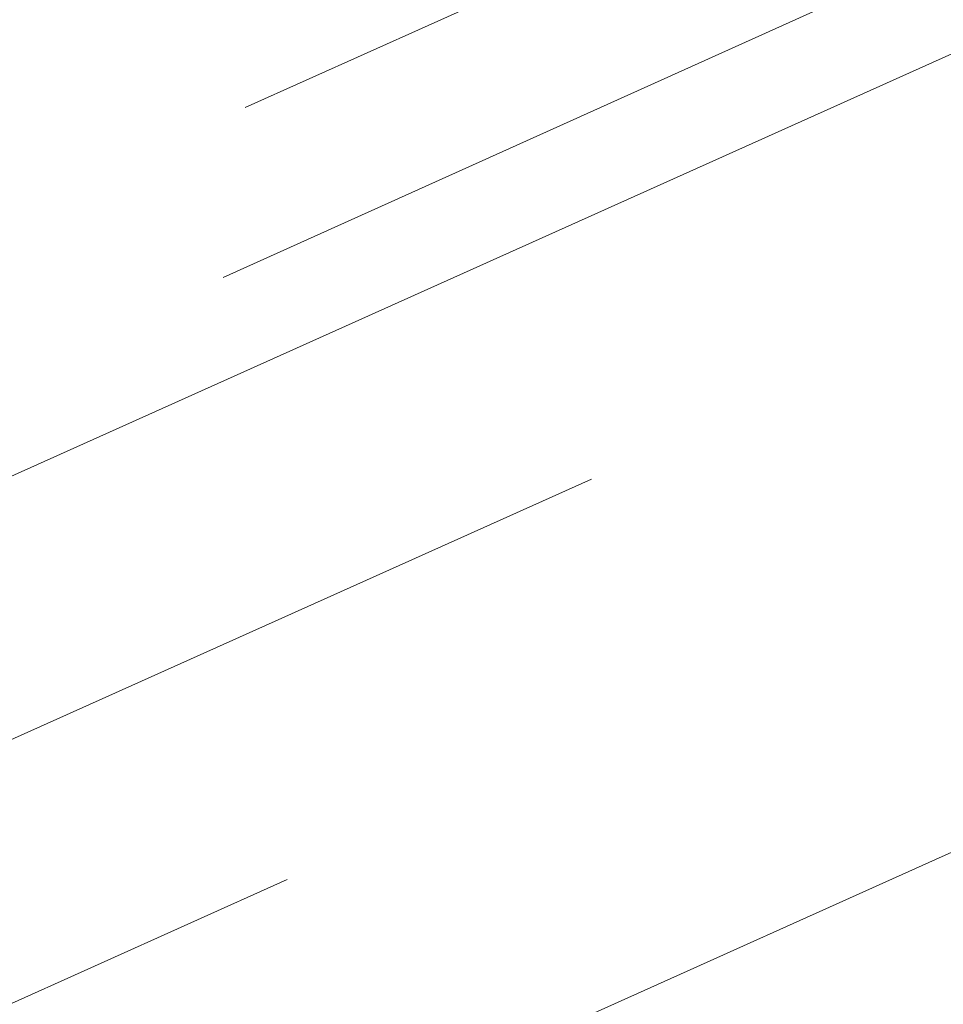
# Model space of a CAD drawing. Extents: x 1620708 to 2082925, y 607056 to 634194.
# Tile 234 of 256: x 1620943.173 to 1620943.2597, y 607379.2477 to 607379.3402. Entities that reach past the tile are written whole.
import ezdxf

# ---------------------------------------------------------------- set-up
doc = ezdxf.new("R2010")
doc.units = 0
doc.header["$MEASUREMENT"] = 0
doc.linetypes.add('bexisting', pattern=[0.125, 0.0625, -0.0625])
doc.linetypes.add('HIDDEN2', pattern=[0.1875, 0.125, -0.0625])
doc.layers.add('BR_X_Sub_Object', color=6, linetype='bexisting', lineweight=13)
doc.layers.add('DT_X_Contour_Major', color=1, linetype='HIDDEN2', lineweight=9)
doc.layers.add('DT_X_Contour_Minor', color=1, linetype='HIDDEN2', lineweight=9, transparency=0.5)

msp = doc.modelspace()

# ---------------------------------------------------------------- linework, layer by layer
at = {"layer": 'BR_X_Sub_Object'}
msp.add_line((1620991.962140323, 607401.3098579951), (1620913.926995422, 607366.1182845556), dxfattribs=at)
at = {"layer": 'DT_X_Contour_Major', "elevation": 1050, "flags": 128}
msp.add_lwpolyline([(1621012.897367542, 607435.6756074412), (1621013.004929, 607435.2389940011), (1621014.915409, 607428.035790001), (1621014.911513, 607427.339198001), (1621014.638143, 607426.236055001), (1621014.0953, 607424.7263600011), (1621013.282982, 607422.810113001), (1621010.757506, 607417.158055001), (1621009.877553, 607415.267581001), (1621009.131802, 607413.835203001), (1621008.520253, 607412.8609210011), (1621008.042906, 607412.344736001), (1621006.948917, 607411.5790350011), (1621006.381621, 607411.1269750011), (1621005.500225, 607410.345070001), (1621004.304729, 607409.233320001), (1621002.795133, 607407.7917250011), (1620998.350742, 607403.5076790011), (1620996.811144, 607402.044757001), (1620995.525643, 607400.8690260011), (1620994.494239, 607399.980486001), (1620993.716931, 607399.379138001), (1620991.982907, 607398.158462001), (1620991.385643, 607397.7500270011), (1620990.894371, 607397.440229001), (1620990.509091, 607397.229067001), (1620990.229802, 607397.116542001), (1620989.626353, 607396.9479910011), (1620989.385597, 607396.8579010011), (1620989.115916, 607396.714044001), (1620988.81731, 607396.516419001), (1620988.489779, 607396.265026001), (1620987.577796, 607395.522957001), (1620987.220386, 607395.2749250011), (1620986.832145, 607395.087383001), (1620986.413073, 607394.9603290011), (1620985.963169, 607394.893765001), (1620984.722315, 607394.796912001), (1620984.210602, 607394.764428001), (1620983.606101, 607394.739618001), (1620982.908814, 607394.722479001), (1620982.11874, 607394.713014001), (1620978.215224, 607394.686744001), (1620976.881683, 607394.1146090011), (1620976.444605, 607393.9268520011), (1620975.704889, 607393.6087820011), (1620974.662535, 607393.1604000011), (1620973.317542, 607392.5817050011), (1620969.327378, 607390.864769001), (1620967.906391, 607390.251237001), (1620966.636054, 607389.6983430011), (1620965.516367, 607389.206086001), (1620964.547329, 607388.7744670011), (1620962.164094, 607387.704334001), (1620961.180716, 607387.263645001), (1620960.018008, 607386.7441770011), (1620958.67597, 607386.145929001), (1620957.154603, 607385.468903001), (1620952.858518, 607383.558461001), (1620951.306839, 607382.867825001), (1620949.873864, 607382.228749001), (1620948.559595, 607381.641233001), (1620947.36403, 607381.105277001), (1620944.334131, 607379.7448080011), (1620943.195364, 607379.2327420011), (1620942.051487, 607378.716897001), (1620940.9025, 607378.197273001), (1620939.748403, 607377.673869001), (1620936.663998, 607376.273086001), (1620935.508695, 607375.748936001), (1620934.35609, 607375.227073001), (1620933.206183, 607374.707497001), (1620932.058975, 607374.1902080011), (1620929.00335, 607372.8138210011), (1620927.966843, 607372.3469810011), (1620927.149044, 607371.978753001), (1620926.54995, 607371.7091350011), (1620926.169563, 607371.538128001), (1620925.446807, 607371.213592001), (1620925.143023, 607371.075291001), (1620924.773739, 607370.9037930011), (1620924.338954, 607370.699095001), (1620923.838669, 607370.4612000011), (1620922.417241, 607369.782547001), (1620921.939599, 607369.5546520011), (1620921.57274, 607369.3799570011), (1620921.316667, 607369.258462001), (1620921.171379, 607369.1901670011), (1620920.931656, 607369.078980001), (1620920.798302, 607369.0176800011), (1620920.578032, 607368.9171700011), (1620920.270846, 607368.7774510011), (1620919.876745, 607368.5985220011), (1620917.834803, 607367.6720300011), (1620917.609897, 607367.188407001), (1620917.550801, 607367.080278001), (1620917.469901, 607366.9631580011), (1620917.367198, 607366.837048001), (1620917.242692, 607366.701947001), (1620916.881604, 607366.329691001), (1620916.700384, 607366.067565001), (1620916.427541, 607365.5603810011), (1620916.063075, 607364.8081390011), (1620915.606986, 607363.8108390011), (1620914.268583, 607360.8246260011), (1620913.714473, 607359.716969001), (1620913.055945, 607358.6336590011), (1620912.292998, 607357.574695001), (1620911.425633, 607356.5400760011), (1620908.973435, 607353.813556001), (1620908.143664, 607352.890101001), (1620907.493499, 607352.164626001), (1620907.022942, 607351.6371310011), (1620906.731991, 607351.307616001), (1620906.195597, 607350.6928830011), (1620906.01714, 607350.489996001), (1620905.884061, 607350.3423850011), (1620905.796363, 607350.2500490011), (1620905.754044, 607350.2129880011), (1620905.701699, 607350.187862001), (1620905.439272, 607350.0300900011), (1620904.691252, 607349.5756210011), (1620903.457637, 607348.824454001), (1620901.738428, 607347.776590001), (1620896.506413, 607344.586687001), (1620894.755131, 607343.5232520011), (1620893.425295, 607342.7253750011), (1620892.516908, 607342.1930550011), (1620892.029967, 607341.926293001), (1620891.293388, 607341.5690040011), (1620890.699438, 607341.2800220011), (1620889.470024, 607340.681040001), (1620887.605145, 607339.772060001), (1620885.104802, 607338.553082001), (1620877.589934, 607334.889141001), (1620875.062506, 607333.6618180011), (1620873.116376, 607332.7278050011), (1620871.751542, 607332.0871020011), (1620870.968004, 607331.739709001), (1620869.653633, 607331.204408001), (1620869.201028, 607331.018554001), (1620868.828991, 607330.862470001), (1620868.537523, 607330.7361540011), (1620868.326623, 607330.639608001), (1620867.871647, 607330.421842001), (1620867.657196, 607330.3584810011), (1620867.355077, 607330.331723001), (1620866.965289, 607330.3415670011), (1620866.487833, 607330.3880130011), (1620865.097724, 607330.560674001), (1620864.469202, 607330.520255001), (1620863.626218, 607330.269505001), (1620862.568772, 607329.808423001), (1620861.296864, 607329.1370100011), (1620857.619159, 607327.0661310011), (1620857.534267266, 607327.0198215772)], dxfattribs=at)
at = {"layer": 'DT_X_Contour_Minor', "transparency": 33554559, "flags": 128}
for points, elevation in [([(1620854.447885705, 607331.9067895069), (1620859.039228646, 607334.6548143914), (1620861.144872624, 607335.9172541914), (1620862.814398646, 607336.9229937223), (1620864.047806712, 607337.6720329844), (1620864.845096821, 607338.1643719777), (1620866.389713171, 607339.1350089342), (1620866.903957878, 607339.4575037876), (1620867.288229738, 607339.6970106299), (1620867.54252875, 607339.8535294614), (1620867.666854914, 607339.9270602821), (1620867.825094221, 607340.0124917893), (1620867.880796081, 607340.0427910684), (1620867.929222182, 607340.0696152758), (1620867.970372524, 607340.0929644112), (1620868.004247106, 607340.1128384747), (1620868.084878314, 607340.161202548), (1620868.17891065, 607340.2135796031), (1620868.400534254, 607340.3344377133), (1620868.749749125, 607340.5237768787), (1620869.226555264, 607340.7815970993), (1620870.668159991, 607341.560425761), (1620871.473645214, 607342.0298951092), (1620872.808897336, 607342.8541816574), (1620874.673916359, 607344.0332854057), (1620877.068702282, 607345.5672063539), (1620890.279318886, 607354.0674052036), (1620890.47742553, 607354.1926500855), (1620890.729391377, 607354.3481014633), (1620891.035216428, 607354.5337593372), (1620891.394900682, 607354.7496237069), (1620892.425870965, 607355.3655373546), (1620893.019732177, 607355.717725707), (1620894.028088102, 607356.3123555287), (1620895.450938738, 607357.1494268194), (1620897.288284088, 607358.2289395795), (1620902.740531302, 607361.430895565), (1620904.533347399, 607362.4852468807), (1620905.822610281, 607363.2468338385), (1620906.608319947, 607363.7156564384), (1620906.890476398, 607363.8917146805), (1620906.971489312, 607363.970850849), (1620907.000477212, 607364.0004842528), (1620907.026681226, 607364.0300323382), (1620907.050101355, 607364.0594951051), (1620907.070737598, 607364.0888725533), (1620907.122055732, 607364.1670986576), (1620907.226287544, 607364.2525589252), (1620907.50049438, 607364.4502701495), (1620907.944676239, 607364.7602323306), (1620908.558833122, 607365.1824454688), (1620910.423218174, 607366.4580151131), (1620911.056793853, 607366.8721493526), (1620911.559232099, 607367.1578748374), (1620911.930532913, 607367.3151915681), (1620912.170696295, 607367.3440995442), (1620912.985471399, 607367.1793830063), (1620913.184196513, 607366.9111192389), (1620913.230409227, 607366.8465376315), (1620913.283879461, 607366.7677629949), (1620913.344607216, 607366.6747953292), (1620913.412592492, 607366.5676346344), (1620913.603563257, 607366.262948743), (1620913.677838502, 607366.1688260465), (1620913.757436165, 607366.1149723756), (1620913.842356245, 607366.1013877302), (1620913.932598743, 607366.1280721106), (1620914.180341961, 607366.2529224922), (1620914.291429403, 607366.3087942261), (1620914.438884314, 607366.3827716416), (1620914.622706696, 607366.4748547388), (1620914.842896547, 607366.5850435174), (1620915.478559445, 607366.9030211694), (1620915.691624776, 607367.0079166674), (1620915.854073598, 607367.0841199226), (1620915.965905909, 607367.131630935), (1620916.027121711, 607367.1504497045), (1620916.122875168, 607367.1623767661), (1620916.184618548, 607367.1807093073), (1620916.298033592, 607367.2267616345), (1620916.463120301, 607367.3005337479), (1620916.679878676, 607367.4020256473), (1620917.326796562, 607367.7096304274), (1620917.5376014, 607367.8077600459), (1620917.6848275, 607367.871445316), (1620917.768474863, 607367.9006862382), (1620917.788543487, 607367.8954828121), (1620917.757288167, 607367.8356812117), (1620917.776012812, 607367.8292080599), (1620917.855628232, 607367.8546398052), (1620917.996134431, 607367.9119764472), (1620918.197531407, 607368.0012179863), (1620918.815777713, 607368.2817352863), (1620919.078807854, 607368.4016868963), (1620919.404213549, 607368.5511537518), (1620919.791994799, 607368.7301358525), (1620920.242151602, 607368.9386331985), (1620921.525737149, 607369.5339797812), (1620921.970779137, 607369.7407223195), (1620922.343215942, 607369.914439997), (1620922.643047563, 607370.055132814), (1620922.870274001, 607370.1628007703), (1620923.379404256, 607370.4058821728), (1620923.650707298, 607370.532451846), (1620924.082768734, 607370.7298498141), (1620924.675588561, 607370.9980760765), (1620925.429166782, 607371.3371306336), (1620927.653053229, 607372.3357138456), (1620928.433910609, 607372.6864117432), (1620929.108567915, 607372.9895680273), (1620929.677025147, 607373.245182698), (1620930.139282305, 607373.4532557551), (1620931.230367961, 607373.9447284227), (1620931.64000681, 607374.1294390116), (1620932.050609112, 607374.3149662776), (1620932.46217487, 607374.5013102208), (1620932.874704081, 607374.6884708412), (1620933.976066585, 607375.1886547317), (1620934.663342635, 607375.4991076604), (1620935.899148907, 607376.055328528), (1620937.683485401, 607376.8573173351), (1620940.016352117, 607377.9050740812), (1620946.968703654, 607381.0267826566), (1620949.321181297, 607382.0827720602), (1620951.164350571, 607382.9094588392), (1620952.498211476, 607383.506842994), (1620953.322764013, 607383.8749245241), (1620954.842492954, 607384.5507384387), (1620955.657660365, 607384.9146092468), (1620956.963365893, 607385.4993612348), (1620958.759609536, 607386.304994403), (1620961.046391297, 607387.3315087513), (1620967.798526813, 607390.3633885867), (1620970.079607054, 607391.386423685), (1620971.858746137, 607392.1816191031), (1620973.135944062, 607392.7489748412), (1620973.911200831, 607393.0884908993), (1620975.309297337, 607393.6900808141), (1620975.817040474, 607393.9084970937), (1620976.291697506, 607394.1125534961), (1620976.733268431, 607394.3022500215), (1620977.141753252, 607394.47758667), (1620978.186931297, 607394.9260045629), (1620978.594202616, 607395.1043429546), (1620979.032133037, 607395.30304471), (1620979.500722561, 607395.522109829), (1620979.999971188, 607395.7615383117), (1620981.372179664, 607396.4271654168), (1620981.825499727, 607396.6473164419), (1620982.15630356, 607396.8085491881), (1620982.364591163, 607396.9108636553), (1620982.450362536, 607396.9542598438), (1620982.515731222, 607396.9914253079), (1620982.567828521, 607397.0159820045), (1620982.6750939, 607397.0617779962), (1620982.837527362, 607397.1288132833), (1620983.055128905, 607397.2170878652), (1620983.708957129, 607397.480805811), (1620983.94126574, 607397.5734551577), (1620984.147820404, 607397.653614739), (1620984.328621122, 607397.7212845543), (1620984.483667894, 607397.7764646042), (1620984.862787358, 607397.9069583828), (1620984.984082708, 607397.9514317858), (1620985.063629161, 607397.986981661), (1620985.101426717, 607398.0136080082), (1620985.097475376, 607398.0313108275), (1620984.98162169, 607398.0931024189), (1620984.603849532, 607398.9078142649), (1620984.531382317, 607399.0637447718), (1620984.475883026, 607399.182374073), (1620984.437351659, 607399.2637021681), (1620984.415788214, 607399.3077290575), (1620984.354750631, 607399.4261517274), (1620984.324059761, 607399.5369024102), (1620984.315624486, 607399.5564218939), (1620984.303471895, 607399.5675157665), (1620984.287601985, 607399.570184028), (1620984.268014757, 607399.5644266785), (1620984.210825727, 607399.5378395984), (1620984.189406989, 607399.5282877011), (1620984.168042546, 607399.5195723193), (1620984.1467324, 607399.511693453), (1620984.12547655, 607399.5046511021), (1620984.026409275, 607399.4737386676), (1620982.880313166, 607401.2901613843), (1620982.659810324, 607401.6919425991), (1620982.489485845, 607402.1188193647), (1620982.36933973, 607402.5707916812), (1620982.299371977, 607403.0478595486), (1620982.179695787, 607404.3535012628), (1620982.17710078, 607404.8568141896), (1620982.259072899, 607405.3875216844), (1620982.425612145, 607405.9456237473), (1620982.676718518, 607406.5311203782), (1620984.045871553, 607409.3273586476), (1620984.408770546, 607410.1114571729), (1620984.546040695, 607410.3081700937), (1620984.802323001, 607410.5622666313), (1620985.177617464, 607410.8737467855), (1620985.671924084, 607411.2426105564), (1620988.256383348, 607413.0978699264), (1620988.427170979, 607413.8550014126), (1620988.491006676, 607414.0335202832), (1620988.609319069, 607414.244591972), (1620988.782108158, 607414.4882164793), (1620989.009373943, 607414.7643938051), (1620989.688051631, 607415.5442704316), (1620989.916994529, 607415.8086802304), (1620990.094814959, 607416.0170021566), (1620990.22151292, 607416.1692362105), (1620990.297088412, 607416.2653823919), (1620990.430459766, 607416.446988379), (1620990.487148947, 607416.699926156), (1620990.557187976, 607417.3225349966), (1620990.640576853, 607418.3148149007), (1620990.737315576, 607419.6767658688), (1620991.013085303, 607423.8015298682), (1620991.10245007, 607425.1622307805), (1620991.163717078, 607426.1507605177), (1620991.196886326, 607426.7671190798), (1620991.201957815, 607427.011306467), (1620991.178018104, 607427.166244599), (1620991.146177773, 607427.3723156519), (1620991.068611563, 607427.874325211), (1620990.945319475, 607428.6722732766), (1620990.776301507, 607429.7661598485), (1620990.264619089, 607433.0777753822), (1620990.018554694, 607434.459123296), (1620989.66412332, 607436.1194553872), (1620989.20132497, 607438.0587716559), (1620988.630159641, 607440.2770721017), (1620986.962562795, 607446.5645188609), (1620986.390006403, 607448.8630734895), (1620985.923034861, 607451.0431523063), (1620985.561648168, 607453.1047553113), (1620985.305846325, 607455.0478825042), (1620984.358469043, 607463.8393658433), (1620982.850451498, 607462.969169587), (1620982.531308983, 607462.786320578), (1620982.220174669, 607462.6107148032), (1620981.917048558, 607462.4423522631), (1620981.621930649, 607462.2812329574), (1620980.263399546, 607461.5462437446), (1620980.124878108, 607461.4951174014), (1620980.033865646, 607461.3524370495), (1620979.820194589, 607460.9463072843), (1620979.483864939, 607460.2767281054), (1620979.024876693, 607459.343699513), (1620977.637363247, 607456.5043573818), (1620977.164249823, 607455.5513677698), (1620976.785544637, 607454.8219055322), (1620976.501247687, 607454.3159706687), (1620976.311358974, 607454.0335631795), (1620975.930866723, 607453.5785130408), (1620975.804289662, 607453.427297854), (1620975.709927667, 607453.3149398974), (1620975.64778074, 607453.2414391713), (1620975.617848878, 607453.2067956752), (1620975.553335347, 607453.1357928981), (1620975.394444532, 607454.3025150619), (1620975.364226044, 607454.5198048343), (1620975.341666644, 607454.671650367), (1620975.32676633, 607454.7580516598), (1620975.319525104, 607454.779008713), (1620975.30360392, 607454.7241050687), (1620974.952912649, 607455.0331844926), (1620974.573362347, 607455.3175056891), (1620973.585007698, 607456.0380066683), (1620971.987848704, 607457.1946874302), (1620969.781885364, 607458.7875479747), (1620958.066846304, 607467.238650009), (1620955.194940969, 607465.911274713), (1620954.378247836, 607465.5065082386), (1620953.158985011, 607464.8610839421), (1620951.537152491, 607463.9750018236), (1620949.512750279, 607462.8482618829), (1620939.12621067, 607457.028607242), (1620938.734125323, 607463.0150861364), (1620938.660546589, 607464.1385087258), (1620938.607846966, 607464.9431426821), (1620938.576026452, 607465.4289880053), (1620938.565085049, 607465.5960446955), (1620938.56274309, 607465.631802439), (1620938.546359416, 607465.7209767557), (1620938.510579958, 607465.7769317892), (1620938.410263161, 607465.9065793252), (1620938.245409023, 607466.1099193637), (1620938.016017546, 607466.3869519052), (1620936.794936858, 607467.8517196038), (1620934.433225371, 607467.2524862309), (1620933.984807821, 607467.145726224), (1620933.651717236, 607467.0822605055), (1620933.433953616, 607467.0620890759), (1620933.331516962, 607467.085211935), (1620933.122575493, 607467.2941386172), (1620932.519496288, 607467.5911252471), (1620932.403643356, 607467.6677329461), (1620932.314547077, 607467.7702760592), (1620932.252207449, 607467.8987545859), (1620932.216624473, 607468.0531685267), (1620932.157412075, 607468.4995195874), (1620932.135730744, 607468.6517529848), (1620932.115096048, 607468.7736898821), (1620932.095507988, 607468.8653302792), (1620932.076966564, 607468.9266741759), (1620931.992882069, 607469.1422538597), (1620931.815527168, 607470.9372348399), (1620931.785333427, 607471.2869879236), (1620931.770761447, 607471.5669696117), (1620931.771811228, 607471.7771799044), (1620931.788482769, 607471.9176188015), (1620931.902734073, 607472.4102003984), (1620930.234963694, 607474.8079823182), (1620929.837783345, 607475.4338490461), (1620929.361001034, 607476.2838284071), (1620928.80461676, 607477.3579204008), (1620928.168630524, 607478.6561250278), (1620926.366531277, 607482.4168208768), (1620925.718860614, 607483.6375897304), (1620925.127423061, 607484.4793744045), (1620924.592218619, 607484.9421748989), (1620924.113247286, 607485.025991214), (1620922.91096788, 607484.7441891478), (1620922.482078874, 607484.699481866), (1620922.097121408, 607484.7767115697), (1620921.756095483, 607484.975878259), (1620921.4590011, 607485.2969819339), (1620920.725324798, 607486.315841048), (1620920.428187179, 607486.6765263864), (1620920.087031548, 607486.9944380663), (1620919.701857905, 607487.2695760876), (1620919.272666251, 607487.5019404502), (1620918.06946449, 607488.0645472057), (1620917.580861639, 607488.2930136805), (1620917.017454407, 607488.5564580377), (1620916.379242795, 607488.8548802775), (1620915.666226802, 607489.1882804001), (1620913.665111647, 607490.1239845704), (1620912.965087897, 607490.415355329), (1620912.365853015, 607490.5876894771), (1620911.867407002, 607490.6409870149), (1620911.469749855, 607490.5752479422), (1620910.543715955, 607490.2412282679), (1620910.313156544, 607490.312826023), (1620910.316003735, 607490.7781340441), (1620910.55225753, 607491.6371523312), (1620911.021917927, 607492.8898808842), (1620912.585554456, 607496.7554373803), (1620913.229773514, 607498.4705525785), (1620913.989703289, 607500.7167308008), (1620914.865343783, 607503.4939720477), (1620915.856694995, 607506.8022763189), (1620920.752992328, 607523.4801766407)], 1054.000000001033), ([(1620857.93475125, 607331.0138036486), (1620858.647741, 607331.4564020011), (1620860.049562, 607332.334141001), (1620863.998924, 607334.815920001), (1620865.313774, 607335.640494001), (1620866.296302, 607336.2528780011), (1620866.946508, 607336.6530740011), (1620867.264393, 607336.841082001), (1620867.668988, 607337.059518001), (1620867.803718, 607337.1323760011), (1620867.904464, 607337.1871220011), (1620867.971224, 607337.2237560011), (1620868.003998, 607337.242278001), (1620868.046084, 607337.267522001), (1620868.232285, 607337.368940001), (1620868.759324, 607337.654261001), (1620869.627201, 607338.123485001), (1620870.835916, 607338.776612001), (1620874.513607, 607340.7634890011), (1620875.959821, 607341.569518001), (1620877.540193, 607342.497445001), (1620879.254723, 607343.547273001), (1620881.103412, 607344.7189990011), (1620886.212128, 607348.0061350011), (1620887.903837, 607349.094644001), (1620889.14743, 607349.8948170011), (1620889.942905, 607350.4066550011), (1620890.290263, 607350.6301580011), (1620890.619061, 607350.841719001), (1620890.840178, 607350.9787830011), (1620891.256929, 607351.231301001), (1620891.869315, 607351.5992760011), (1620892.677335, 607352.0827060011), (1620895.092901, 607353.525793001), (1620896.066148, 607354.105391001), (1620897.174213, 607354.7618670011), (1620898.417096, 607355.495223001), (1620899.794798, 607356.305457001), (1620903.648427, 607358.5685880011), (1620904.95875, 607359.3559680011), (1620905.999499, 607360.020757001), (1620906.770674, 607360.5629560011), (1620907.272273, 607360.982566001), (1620908.250439, 607361.9380720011), (1620908.600445, 607362.2958710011), (1620908.916837, 607362.652641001), (1620909.199616, 607363.0083800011), (1620909.448782, 607363.363089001), (1620910.068408, 607364.307607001), (1620910.31197, 607364.6450630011), (1620910.577938, 607364.949044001), (1620910.866312, 607365.2195500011), (1620911.177092, 607365.456581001), (1620912.035713, 607366.044030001), (1620912.327499, 607366.234755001), (1620912.558891, 607366.366342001), (1620912.729889, 607366.4387930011), (1620912.840494, 607366.4521060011), (1620913.215729, 607366.376248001), (1620913.30725, 607366.2527020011), (1620913.328532, 607366.2229590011), (1620913.353157, 607366.1866810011), (1620913.381125, 607366.143866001), (1620913.412435, 607366.094514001), (1620913.500384, 607365.954194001), (1620913.555591, 607365.921430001), (1620913.655249, 607365.928378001), (1620913.799359, 607365.9750370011), (1620913.98792, 607366.061407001), (1620914.550018, 607366.3446770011), (1620914.756076, 607366.4484390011), (1620914.952675, 607366.5472740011), (1620915.139815, 607366.641182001), (1620915.317498, 607366.730162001), (1620915.778705, 607366.9608720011), (1620915.933295, 607367.036979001), (1620916.051161, 607367.092268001), (1620916.132301, 607367.126740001), (1620916.176716, 607367.140394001), (1620916.246191, 607367.149048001), (1620916.290989, 607367.162349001), (1620916.373278, 607367.1957630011), (1620916.493057, 607367.2492880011), (1620916.650327, 607367.322926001), (1620917.1197, 607367.546110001), (1620917.272651, 607367.617308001), (1620917.379471, 607367.663515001), (1620917.440162, 607367.684731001), (1620917.454723, 607367.680956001), (1620917.432045, 607367.637567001), (1620917.466464, 607367.642323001), (1620917.586729, 607367.689132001), (1620917.792839, 607367.7779960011), (1620918.084795, 607367.9089140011), (1620918.977805, 607368.314100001), (1620919.318759, 607368.469285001), (1620919.671864, 607368.6309500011), (1620920.037121, 607368.7990950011), (1620920.414528, 607368.973720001), (1620921.437148, 607369.4480270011), (1620921.807251, 607369.6201570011), (1620922.150597, 607369.780819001), (1620922.467185, 607369.9300130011), (1620922.757016, 607370.067737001), (1620923.49422, 607370.419712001), (1620923.822769, 607370.5741130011), (1620924.255511, 607370.7733350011), (1620924.792447, 607371.017380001), (1620925.433577, 607371.306246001), (1620927.282181, 607372.1363170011), (1620927.962921, 607372.4420930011), (1620928.618687, 607372.736864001), (1620929.24948, 607373.020632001), (1620929.855299, 607373.2933970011), (1620931.43752, 607374.006098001), (1620932.031551, 607374.273953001), (1620932.626979, 607374.542993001), (1620933.223805, 607374.813217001), (1620933.822027, 607375.0846250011), (1620935.419151, 607375.809958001), (1620936.223132, 607376.173649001), (1620937.437234, 607376.720721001), (1620939.061455, 607377.451174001), (1620941.095797, 607378.365008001), (1620947.067535, 607381.0464060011), (1620949.130785, 607381.972387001), (1620950.841729, 607382.739281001), (1620952.200368, 607383.3470890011), (1620953.206703, 607383.7958090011), (1620955.420521, 607384.7802800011), (1620956.412238, 607385.2224390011), (1620957.727026, 607385.810565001), (1620959.364886, 607386.544657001), (1620961.325817, 607387.424715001), (1620966.985727, 607389.966158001), (1620968.938797, 607390.8413390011), (1620970.553073, 607391.560800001), (1620971.828556, 607392.124540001), (1620972.765245, 607392.5325600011), (1620974.811359, 607393.412987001), (1620975.55444, 607393.7326390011), (1620976.249101, 607394.031275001), (1620976.895339, 607394.3088960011), (1620977.493157, 607394.5655010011), (1620979.022774, 607395.221761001), (1620979.566775, 607395.4575150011), (1620980.051566, 607395.6725850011), (1620980.477145, 607395.866969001), (1620980.843514, 607396.040668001), (1620981.74155, 607396.476284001), (1620982.038223, 607396.620361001), (1620982.254716, 607396.7258790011), (1620982.391029, 607396.792839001), (1620982.447162, 607396.8212390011), (1620982.489942, 607396.845562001), (1620982.524037, 607396.861633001), (1620982.594236, 607396.891604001), (1620982.70054, 607396.935475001), (1620982.842949, 607396.9932460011), (1620983.270844, 607397.165835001), (1620983.447202, 607397.234841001), (1620983.655355, 607397.312419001), (1620983.895304, 607397.398569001), (1620984.167048, 607397.4932900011), (1620984.934093, 607397.757309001), (1620985.183721, 607397.8450380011), (1620985.357323, 607397.910211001), (1620985.454897, 607397.9528270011), (1620985.476444, 607397.972888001), (1620985.432533, 607397.996308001), (1620985.439023, 607398.0150220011), (1620985.491427, 607398.053596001), (1620985.589745, 607398.1120310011), (1620985.733977, 607398.190328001), (1620986.179813, 607398.425600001), (1620986.336357, 607398.5130520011), (1620986.471612, 607398.5989540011), (1620986.585576, 607398.6833060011), (1620986.678251, 607398.766108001), (1620987.061057, 607399.148903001), (1620986.650183, 607399.883679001), (1620986.571431, 607400.0249560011), (1620986.511264, 607400.1338850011), (1620986.469682, 607400.210464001), (1620986.446685, 607400.254694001), (1620986.382732, 607400.385620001), (1620986.182987, 607400.3117890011), (1620986.154659, 607400.302807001), (1620986.15528, 607400.3075030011), (1620986.18485, 607400.325875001), (1620986.24337, 607400.3579260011), (1620986.584007, 607400.539409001), (1620985.903448, 607402.238932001), (1620985.797585, 607402.604569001), (1620985.771665, 607402.973115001), (1620985.825687, 607403.3445670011), (1620985.959651, 607403.718928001), (1620986.42348, 607404.721100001), (1620986.704567, 607405.1424640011), (1620987.199957, 607405.654928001), (1620987.909651, 607406.258491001), (1620988.833647, 607406.953153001), (1620991.583376, 607408.9270510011), (1620992.516203, 607409.615564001), (1620993.252387, 607410.2006770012), (1620993.791929, 607410.682393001), (1620994.134827, 607411.060710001), (1620994.787034, 607411.931690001), (1620995.065046, 607412.2791770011), (1620995.409926, 607412.668405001), (1620995.821675, 607413.0993720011), (1620996.300292, 607413.5720800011), (1620997.665761, 607414.888286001), (1620998.122178, 607415.326026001), (1620998.467324, 607415.652090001), (1620998.701201, 607415.866478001), (1620998.823809, 607415.969191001), (1620999.002402, 607416.094192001), (1620999.080329, 607416.178459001), (1620999.180165, 607416.337511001), (1620999.301908, 607416.571346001), (1620999.445561, 607416.879966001), (1620999.857845, 607417.8026640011), (1620999.946556, 607418.281006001), (1620999.903479, 607419.0240090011), (1620999.728611, 607420.0316720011), (1620999.421955, 607421.303997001), (1620998.428484, 607425.0497420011), (1620998.003361, 607426.652612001), (1620997.473093, 607428.651915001), (1620996.837681, 607431.047650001), (1620996.097124, 607433.839817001), (1620993.982114, 607441.814173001), (1620993.249731, 607444.7870640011), (1620992.638838, 607447.724970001), (1620992.149436, 607450.6278910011), (1620991.781525, 607453.4958280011), (1620990.348083, 607466.797900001)], 1053), ([(1620857.695452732, 607328.6273062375), (1620862.529303, 607331.349199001), (1620864.208917, 607332.294735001), (1620865.409434, 607332.970019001), (1620866.130854, 607333.3750520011), (1620866.373176, 607333.5098330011), (1620866.380574, 607333.508914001), (1620866.386063, 607333.5100780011), (1620866.396983, 607333.5142600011), (1620866.413334, 607333.521458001), (1620866.435115, 607333.531674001), (1620866.549433, 607333.586390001), (1620867.565596, 607334.1350050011), (1620867.756293, 607334.237969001), (1620867.892884, 607334.3117430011), (1620867.975369, 607334.3563260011), (1620868.00375, 607334.3717180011), (1620868.00729, 607334.3738410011), (1620868.28566, 607334.5243000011), (1620869.118114, 607334.974084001), (1620870.504653, 607335.7231930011), (1620872.445278, 607336.771628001), (1620878.359055, 607339.966553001), (1620880.445996, 607341.109140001), (1620882.271488, 607342.1407090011), (1620883.83553, 607343.061260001), (1620885.138122, 607343.870792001), (1620888.263101, 607345.881519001), (1620889.297913, 607346.5473550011), (1620890.058613, 607347.0368180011), (1620890.545202, 607347.349907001), (1620890.757679, 607347.486623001), (1620890.958804, 607347.6160340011), (1620891.20293, 607347.764915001), (1620891.784467, 607348.1145010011), (1620892.703413, 607348.664792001), (1620893.959769, 607349.415788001), (1620897.759932, 607351.6860490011), (1620899.112564, 607352.4930560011), (1620900.320338, 607353.211379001), (1620901.383254, 607353.8410180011), (1620902.301312, 607354.3819750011), (1620904.556323, 607355.7062810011), (1620905.384154, 607356.2266880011), (1620906.176388, 607356.7946800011), (1620906.933027, 607357.410256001), (1620907.65407, 607358.073417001), (1620909.529389, 607359.9052930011), (1620910.186002, 607360.5692930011), (1620910.749353, 607361.187387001), (1620911.219442, 607361.7595740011), (1620911.596268, 607362.2858560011), (1620912.476788, 607363.628065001), (1620912.77571, 607364.0904560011), (1620913.012085, 607364.470973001), (1620913.185913, 607364.769616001), (1620913.297194, 607364.9863840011), (1620913.670565, 607365.806932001), (1620915.005093, 607366.479468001), (1620915.268759, 607366.612293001), (1620915.487815, 607366.722536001), (1620915.662262, 607366.810199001), (1620915.792099, 607366.8752800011), (1620916.078851, 607367.0187220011), (1620916.174966, 607367.066041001), (1620916.248248, 607367.100417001), (1620916.298696, 607367.121850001), (1620916.326311, 607367.1303390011), (1620916.369506, 607367.1357190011), (1620916.397359, 607367.143989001), (1620916.448522, 607367.164764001), (1620916.522993, 607367.1980430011), (1620916.620775, 607367.2438270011), (1620916.912604, 607367.3825890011), (1620917.0077, 607367.4268560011), (1620917.074115, 607367.455585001), (1620917.111849, 607367.468776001), (1620917.120902, 607367.4664290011), (1620917.106802, 607367.4394520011), (1620917.156915, 607367.4554370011), (1620917.317829, 607367.5236250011), (1620917.589543, 607367.644016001), (1620917.972058, 607367.8166100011), (1620919.139832, 607368.346465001), (1620919.558711, 607368.536883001), (1620919.939515, 607368.7107460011), (1620920.282246, 607368.868054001), (1620920.586904, 607369.008807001), (1620921.348558, 607369.362074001), (1620921.643723, 607369.4995920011), (1620921.957978, 607369.647199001), (1620922.291323, 607369.8048930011), (1620922.643758, 607369.972674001), (1620923.609037, 607370.433541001), (1620923.994831, 607370.615774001), (1620924.428254, 607370.816821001), (1620924.909306, 607371.0366840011), (1620925.437987, 607371.275361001), (1620926.911308, 607371.9369210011), (1620927.49193, 607372.197773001), (1620928.128806, 607372.484160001), (1620928.821934, 607372.7960820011), (1620929.571316, 607373.1335380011), (1620931.644671, 607374.067468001), (1620932.423095, 607374.4184680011), (1620933.203349, 607374.771019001), (1620933.985435, 607375.125123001), (1620934.769351, 607375.480778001), (1620936.862235, 607376.431262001), (1620937.782921, 607376.848190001), (1620938.975318, 607377.386113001), (1620940.439425, 607378.0450300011), (1620942.175242, 607378.824941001), (1620947.166367, 607381.066030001), (1620948.940388, 607381.862003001), (1620950.519107, 607382.569104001), (1620951.902525, 607383.1873340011), (1620953.090641, 607383.7166930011), (1620955.998548, 607385.0098210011), (1620957.166815, 607385.530269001), (1620958.490687, 607386.121769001), (1620959.970163, 607386.784320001), (1620961.605242, 607387.5179220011), (1620966.172928, 607389.568928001), (1620967.797987, 607390.2962550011), (1620969.2474, 607390.9399810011), (1620970.521168, 607391.500106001), (1620971.61929, 607391.9766300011), (1620974.31342, 607393.1358930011), (1620975.29184, 607393.556781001), (1620976.206504, 607393.9499970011), (1620977.057411, 607394.315542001), (1620977.84456, 607394.653416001), (1620979.858617, 607395.517517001), (1620980.539348, 607395.8106880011), (1620981.070998, 607396.0421250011), (1620981.453568, 607396.2118280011), (1620981.687057, 607396.3197970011), (1620982.11092, 607396.525403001), (1620982.250947, 607396.5934060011), (1620982.353129, 607396.643209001), (1620982.417467, 607396.6748130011), (1620982.443961, 607396.688218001), (1620982.464153, 607396.699698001), (1620982.480245, 607396.707284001), (1620982.513379, 607396.7214300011), (1620982.563553, 607396.742136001), (1620982.630768, 607396.7694030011), (1620982.83273, 607396.8508640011), (1620982.953138, 607396.8962270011), (1620983.16289, 607396.971224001), (1620983.461987, 607397.0758540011), (1620983.850429, 607397.2101160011), (1620985.005399, 607397.607659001), (1620985.383897, 607397.738357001), (1620985.653164, 607397.832294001), (1620985.8132, 607397.889469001), (1620985.864005, 607397.909882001), (1620985.853843, 607397.915302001), (1620985.855345, 607397.919632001), (1620985.867473, 607397.9285590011), (1620985.890225, 607397.942082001), (1620985.923604, 607397.9602020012), (1620986.026779, 607398.0146480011), (1620986.063534, 607398.035415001), (1620986.096419, 607398.0568790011), (1620986.125434, 607398.079040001), (1620986.150578, 607398.101900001), (1620986.212469, 607398.163788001), (1620986.268113, 607398.203315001), (1620986.388628, 607398.2754800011), (1620986.574013, 607398.380282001), (1620986.824268, 607398.5177220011), (1620987.57811, 607398.927744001), (1620987.841815, 607399.069962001), (1620988.06755, 607399.189101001), (1620988.255315, 607399.285161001), (1620988.40511, 607399.3581420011), (1620988.753937, 607399.521984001), (1620988.862184, 607399.6014140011), (1620988.925307, 607399.716821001), (1620988.943306, 607399.868207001), (1620988.91618, 607400.055570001), (1620988.684302, 607401.013881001), (1620990.951643, 607404.041768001), (1620991.550132, 607404.7766050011), (1620992.373882, 607405.6834500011), (1620993.422894, 607406.762305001), (1620994.697167, 607408.0131670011), (1620998.395577, 607411.5781460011), (1620999.631792, 607412.763775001), (1621000.566631, 607413.6469280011), (1621001.200093, 607414.2276050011), (1621001.532178, 607414.5058060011), (1621002.015904, 607414.844373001), (1621002.226971, 607415.0726130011), (1621002.497377, 607415.503408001), (1621002.827123, 607416.136758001), (1621003.216209, 607416.972662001), (1621004.332891, 607419.4718140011), (1621004.662804, 607420.429457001), (1621004.815033, 607421.4280240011), (1621004.789578, 607422.4675140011), (1621004.586439, 607423.547928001), (1621003.807823, 607426.483595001), (1621003.474639, 607427.739819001), (1621003.05905, 607429.306740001), (1621002.561056, 607431.184358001), (1621001.980657, 607433.372674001), (1621000.323053, 607439.622447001), (1620999.749059, 607441.9524020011), (1620999.270282, 607444.254938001), (1620998.886721, 607446.530056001), (1620998.598376, 607448.7777540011), (1620997.474939, 607459.2030380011)], 1052), ([(1620857.614780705, 607327.8227731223), (1620861.913083, 607330.243104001), (1620863.388845, 607331.051579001), (1620864.517826, 607331.6197620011), (1620865.300028, 607331.947653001), (1620865.73545, 607332.035253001), (1620866.434203, 607331.9484640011), (1620866.689011, 607331.932205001), (1620866.929368, 607331.948520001), (1620867.155274, 607331.9974100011), (1620867.36673, 607332.078874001), (1620867.911346, 607332.339544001), (1620868.119371, 607332.437019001), (1620868.334984, 607332.533940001), (1620868.558185, 607332.6303080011), (1620868.788974, 607332.726123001), (1620869.414529, 607332.9808910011), (1620869.854174, 607333.1787640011), (1620870.703944, 607333.581305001), (1620871.963838, 607334.1885140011), (1620873.633857, 607335.0003930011), (1620882.384237, 607339.2667180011), (1620886.537101, 607341.5103080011), (1620887.369258, 607341.965402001), (1620888.085933, 607342.3691460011), (1620888.687124, 607342.721540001), (1620889.172832, 607343.0225840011), (1620890.691988, 607344.0000660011), (1620890.969796, 607344.1788180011), (1620891.225096, 607344.343087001), (1620891.298546, 607344.390348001), (1620891.565683, 607344.551048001), (1620892.312005, 607344.9977010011), (1620893.537511, 607345.730309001), (1620895.242203, 607346.748870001), (1620900.426962, 607349.8463050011), (1620902.158979, 607350.8807200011), (1620903.466462, 607351.660890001), (1620904.349411, 607352.1868140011), (1620904.807826, 607352.4584930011), (1620905.464218, 607352.843974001), (1620905.734623, 607353.024211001), (1620906.053542, 607353.275811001), (1620906.420975, 607353.598774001), (1620906.836922, 607353.993099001), (1620908.891212, 607355.999799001), (1620911.359664, 607358.7443920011), (1620911.849435, 607359.319101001), (1620912.260837, 607359.866973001), (1620912.593872, 607360.388009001), (1620912.848539, 607360.8822090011), (1620913.423162, 607362.164293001), (1620913.641367, 607362.6501550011), (1620913.865017, 607363.1461780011), (1620914.094112, 607363.652361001), (1620914.328651, 607364.168704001), (1620915.435872, 607366.602015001), (1620915.958495, 607366.8653920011), (1620916.061751, 607366.917408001), (1620916.147537, 607366.9605810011), (1620916.215853, 607366.9949110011), (1620916.266699, 607367.020398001), (1620916.378996, 607367.0765720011), (1620916.416637, 607367.095103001), (1620916.445335, 607367.108566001), (1620916.465092, 607367.116959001), (1620916.475906, 607367.120283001), (1620916.492822, 607367.1223910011), (1620916.50373, 607367.1256290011), (1620916.523766, 607367.133765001), (1620916.55293, 607367.1467970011), (1620916.591223, 607367.1647270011), (1620916.705508, 607367.219069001), (1620916.742749, 607367.236405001), (1620916.768758, 607367.2476550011), (1620916.783535, 607367.2528210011), (1620916.787081, 607367.2519020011), (1620916.781559, 607367.2413370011), (1620916.847366, 607367.2685510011), (1620917.048929, 607367.358118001), (1620917.386247, 607367.510036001), (1620917.859321, 607367.724307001), (1620919.30186, 607368.3788300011), (1620919.798662, 607368.604482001), (1620920.207166, 607368.790542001), (1620920.527372, 607368.9370130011), (1620920.75928, 607369.043893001), (1620921.259968, 607369.276120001), (1620921.480195, 607369.3790270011), (1620921.765359, 607369.5135780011), (1620922.115461, 607369.6797720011), (1620922.5305, 607369.877611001), (1620923.723853, 607370.447370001), (1620924.166892, 607370.6574340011), (1620924.600996, 607370.860307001), (1620925.026164, 607371.055987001), (1620925.442397, 607371.2444760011), (1620926.540436, 607371.737525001), (1620927.02094, 607371.953454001), (1620927.638925, 607372.2314570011), (1620928.394389, 607372.571532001), (1620929.287333, 607372.9736800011), (1620931.851823, 607374.128838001), (1620932.814639, 607374.562982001), (1620933.77972, 607374.999046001), (1620934.747065, 607375.4370290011), (1620935.716674, 607375.876932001), (1620938.305319, 607377.0525650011), (1620939.342711, 607377.522732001), (1620940.513403, 607378.051505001), (1620941.817395, 607378.638886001), (1620943.254687, 607379.2848750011), (1620947.265199, 607381.0856540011), (1620948.749991, 607381.751618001), (1620950.196486, 607382.398927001), (1620951.604682, 607383.027580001), (1620952.97458, 607383.6375770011), (1620956.576576, 607385.2393620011), (1620957.921393, 607385.838099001), (1620959.254347, 607386.432973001), (1620960.575439, 607387.023982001), (1620961.884668, 607387.611128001), (1620965.360128, 607389.171698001), (1620966.657177, 607389.751170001), (1620967.941727, 607390.319162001), (1620969.21378, 607390.875671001), (1620970.473334, 607391.4207000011), (1620973.815481, 607392.858799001), (1620975.019254, 607393.3766390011), (1620976.123963, 607393.851582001), (1620977.129607, 607394.283629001), (1620978.036187, 607394.6727810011), (1620982.035743, 607396.388730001), (1620982.410179, 607396.391250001), (1620982.551367, 607396.3972630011), (1620982.814459, 607396.4142210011), (1620983.199456, 607396.4421260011), (1620983.706357, 607396.4809760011), (1620985.220632, 607396.599170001), (1620985.769672, 607396.6804020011), (1620986.281088, 607396.8354520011), (1620986.754877, 607397.064319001), (1620987.191042, 607397.367004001), (1620988.30398, 607398.2725880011), (1620988.673225, 607398.5708680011), (1620988.946257, 607398.7865180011), (1620989.123076, 607398.9195390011), (1620989.203682, 607398.9699310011), (1620989.290347, 607398.9941380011), (1620989.330457, 607399.010298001), (1620989.385789, 607399.0406240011), (1620989.456344, 607399.0851160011), (1620989.54212, 607399.143774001), (1620989.791153, 607399.319082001), (1620990.129198, 607399.6236880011), (1620990.956557, 607400.4060250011), (1620992.273232, 607401.666092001), (1620994.079221, 607403.403890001), (1620999.547612, 607408.674993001), (1621001.378905, 607410.4304550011), (1621002.771492, 607411.743513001), (1621003.725373, 607412.614169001), (1621004.240548, 607413.042421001), (1621005.029405, 607413.594554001), (1621005.373612, 607413.9667670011), (1621005.81459, 607414.669306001), (1621006.352338, 607415.702169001), (1621006.986857, 607417.065358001), (1621008.807937, 607421.1409640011), (1621009.379052, 607422.577908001), (1621009.726588, 607423.832039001), (1621009.850546, 607424.9033560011), (1621009.750924, 607425.791859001), (1621009.187162, 607427.917448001), (1621008.945918, 607428.827025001), (1621008.645008, 607429.961565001), (1621008.284432, 607431.3210670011), (1621007.864191, 607432.905531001), (1621006.663991, 607437.430720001), (1621006.248387, 607439.117739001), (1621005.901725, 607440.7849060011), (1621005.624006, 607442.432220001), (1621005.415228, 607444.0596810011), (1621004.601796, 607451.6081760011)], 1051)]:
    msp.add_lwpolyline(points, dxfattribs=dict(at, elevation=elevation))

doc.saveas('drawing.dxf')
